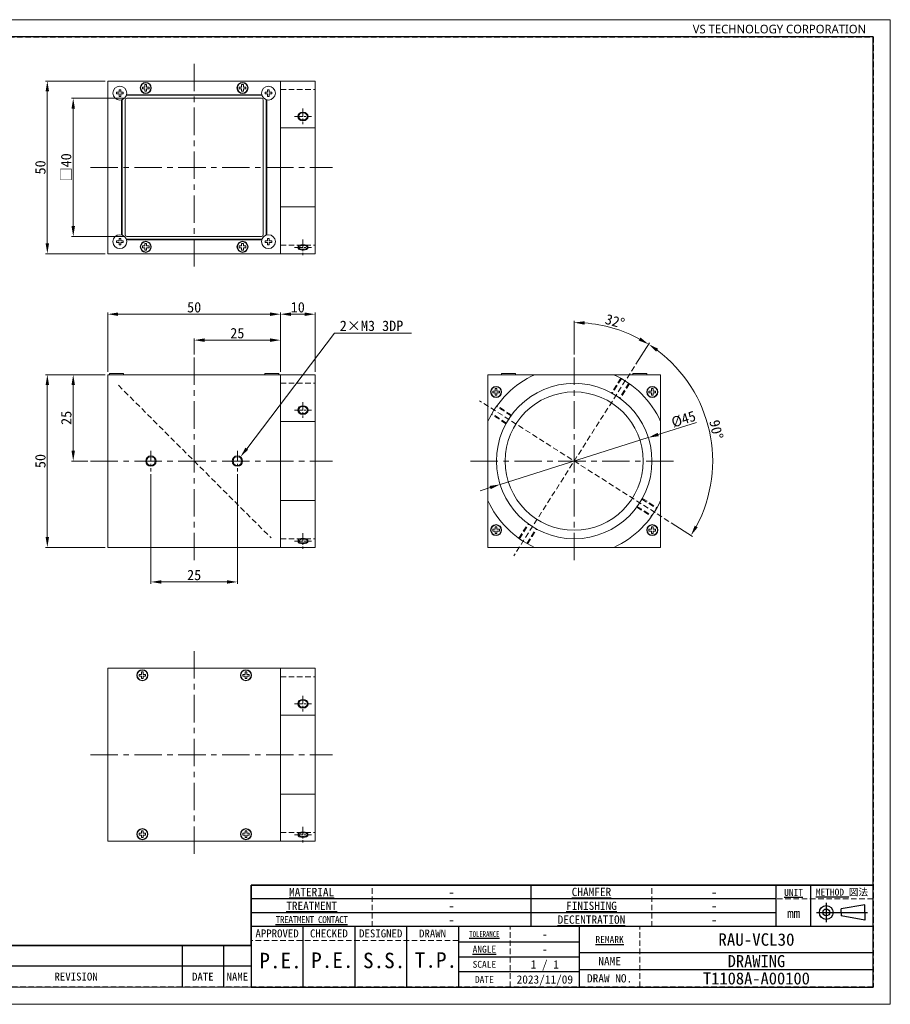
# Model space of a CAD drawing. Header units: millimetres. Extents: x -201 to 202, y 143 to 428.
# Tile 2 of 2: x -50 to 202, y 143 to 428. Entities that reach past the tile are written whole.
import ezdxf
from ezdxf import colors
from ezdxf.entities.mleader import LeaderData, LeaderLine
from ezdxf.enums import TextEntityAlignment as Align
from ezdxf.math import Vec2, Vec3

# ---------------------------------------------------------------- set-up
doc = ezdxf.new("R2010")
doc.units = ezdxf.units.MM
doc.header["$LTSCALE"] = 0.25
doc.linetypes.add('CENTER', pattern=[50.8, 31.75, -6.35, 6.35, -6.35])
doc.linetypes.add('HIDDEN', pattern=[9.525, 6.35, -3.175])
for name, color, linetype in [('01.MIRROR & HALF MIRROR', 7, 'Continuous'), ('02.COVER GLASS', 7, 'Continuous'), ('FORM', 7, 'Continuous')]:
    doc.layers.add(name, color=color, linetype=linetype)
for name, color, linetype, lineweight in [('03.FRAME 1', 7, 'Continuous', 20), ('04.FRAME 2', 7, 'Continuous', 20), ('05.FRONT PANEL', 7, 'Continuous', 20), ('06.SIDE PANEL 1', 7, 'Continuous', 20), ('07.SIDE PANEL 2', 7, 'Continuous', 20), ('08.REAR PANEL', 7, 'Continuous', 20), ('09.ADAPTER', 7, 'Continuous', 20), ('CENTER', 1, 'CENTER', 9), ('DIMENSION', 6, 'Continuous', 15), ('SCREW', 1, 'Continuous', 20)]:
    doc.layers.add(name, color=color, linetype=linetype, lineweight=lineweight)
doc.layers.add('EMPTY LINE', color=252, linetype='Continuous', lineweight=0, plot=False)
doc.styles.add('(TNK)aSS', font='txt', dxfattribs={"width": 0.75, "oblique": 15, "height": 3.5})
doc.styles.add('VS Standard', font='msgothic.ttc', dxfattribs={"height": 3})
doc.styles.add('VS Standard(小)', font='msgothic.ttc', dxfattribs={"height": 2.4})
doc.styles.add('VST_ﾒｲﾘｵ', font='meiryo.ttc', dxfattribs={"height": 2.5})
doc.dimstyles.new('TMIZO', dxfattribs={"dimscale": 0, "dimtxt": 3.5, "dimasz": 3, "dimexe": 0.5, "dimexo": 0.8, "dimgap": 0.5, "dimtad": 3, "dimtoh": 1, "dimdec": 1, "dimrnd": 0.005, "dimdsep": 46, "dimtxsty": '(TNK)aSS', "dimcen": 0, "dimclrd": 5, "dimclre": 5, "dimclrt": 5, "dimaunit": 1, "dimadec": 0, "dimazin": 2, "dimtfac": 1, "dimtdec": 1, "dimtmove": 0, "dimatfit": 3, "dimfxl": 1, "dimtzin": 0, "dimlwd": -1, "dimlwe": -1, "dimarcsym": 0})

# ---------------------------------------------------------------- blocks, each defined once
blk = doc.blocks.new('表題欄金物用_ver2.0.0')
at = {"layer": 'FORM', "color": 0}
for p, q in [((-11, 40.5), (-191, 40.5)), ((-191, 40.5), (-191, 28.5)), ((-110, 28.49), (-110, 40.5)), ((-39, 28.49), (-39, 40.49)), ((-29, 28.49), (-29, 40.49)), ((-11, 28.5), (-11, 40.5)), ((-39, 36.5), (-191, 36.5)), ((-24.54, 35.38), (-24.54, 29.78)), ((-13.42, 34.8), (-20.21, 33.59)), ((-13.42, 32.58), (-13.42, 34.8)), ((-39, 32.5), (-191, 32.5)), ((-27.34, 32.58), (-12.62, 32.58)), ((-20.21, 32.58), (-20.21, 33.59)), ((-20.21, 32.58), (-20.21, 31.57)), ((-13.42, 30.35), (-20.21, 31.57)), ((-13.42, 32.58), (-13.42, 30.35)), ((-11, 28.5), (-191, 28.5)), ((-191, 28.5), (-191, 11)), ((-176, 28.5), (-176, 11)), ((-161, 28.5), (-161, 11)), ((-146, 28.5), (-146, 11)), ((-131, 28.5), (-131, 11)), ((-96, 11), (-96, 28.5)), ((-11, 11), (-11, 28.5)), ((-272, 23), (-286, 23)), ((-286, 23), (-286, 17)), ((-211, 23), (-272, 23)), ((-272, 23), (-272, 17)), ((-211, 23), (-211, 17)), ((-199, 23), (-211, 23)), ((-199, 23), (-199, 17)), ((-191, 23), (-199, 23)), ((-131, 24.12), (-96, 24.12)), ((-279.19, 21), (-277.19, 19)), ((-279.19, 19), (-277.19, 21)), ((-96, 21), (-11, 21)), ((-131, 19.75), (-96, 19.75)), ((-286, 17), (-286, 11)), ((-272, 17), (-286, 17)), ((-272, 17), (-272, 11)), ((-211, 17), (-272, 17)), ((-211, 17), (-211, 11)), ((-199, 17), (-211, 17)), ((-199, 17), (-199, 11)), ((-191, 17), (-199, 17)), ((-96, 15.38), (-131, 15.38)), ((-11, 16), (-96, 16)), ((-191, 11), (-11, 11))]:
    blk.add_line(p, q, dxfattribs=at)
at = {"layer": 'FORM', "color": 0, "linetype": 'HIDDEN', "lineweight": 9}
for p, q in [((-156, 28.49), (-156, 40.49)), ((-75, 28.49), (-75, 40.49)), ((-11, 36.5), (-39, 36.5)), ((-116, 11), (-116, 28.5)), ((-78.5, 11), (-78.5, 28.5)), ((-131, 24.5), (-191, 24.5))]:
    blk.add_line(p, q, dxfattribs=at)
at = {"layer": 'FORM', "color": 0, "lineweight": 15}
blk.add_line((-191, 11), (-286, 11), dxfattribs=at)
at = {"layer": 'FORM', "color": 0}
blk.add_lwpolyline([(-282.58, 22.13), (-285.01, 17.93), (-280.16, 17.93)], close=True, dxfattribs=at)
for radius in [2, 1]:
    blk.add_circle((-24.54, 32.58), radius, dxfattribs=at)
at = {"layer": 'FORM', "color": 0, "attachment_point": 5}
for s, insert, char_height, width, style in [('{\\LMATERIAL}', (-173.5, 38.5), 2.4, 36.5, 'VS Standard(小)'), ('{\\LCHAMFER}   ', (-92.5, 38.5), 2.4, 35, 'VS Standard(小)'), ('{\\LUNIT}', (-34, 38.35), 2, 20, 'VS Standard'), ('{\\LMETHOD} 図法', (-20, 38.35), 2, 20, 'VS Standard'), ('{\\LTREATMENT}', (-173.5, 34.5), 2.4, 36.5, 'VS Standard(小)'), ('{\\LFINISHING}', (-92.5, 34.5), 2.4, 35, 'VS Standard(小)'), ('{\\T0.9;\\LTREATMENT CONTACT}', (-173.5, 30.5), 2, 36.5, 'VS Standard(小)'), ('{\\LDECENTRATION} ', (-92.5, 30.5), 2.4, 35, 'VS Standard(小)'), ('mm', (-34, 32.35), 2.8, 20, 'VS Standard'), ('{\\fＭＳ ゴシック|b0|i0|c128|p49;APPROVED}', (-183.5, 26.5), 2.3, 15, 'VS Standard'), ('{\\fＭＳ ゴシック|b0|i0|c128|p49;CHECKED}', (-168.5, 26.5), 2.3, 15, 'VS Standard'), ('{\\fＭＳ ゴシック|b0|i0|c128|p49;DESIGNED}', (-153.5, 26.5), 2.3, 15, 'VS Standard'), ('{\\fＭＳ ゴシック|b0|i0|c128|p49;DRAWN}', (-138.5, 26.5), 2.3, 15, 'VS Standard'), ('{\\W0.7;\\LTOLERANCE\\l }', (-123.5, 26.31), 1.7, 20, 'VS Standard(小)'), ('{\\LANGLE}', (-123.5, 21.94), 2, 14.9784, 'VS Standard(小)'), ('SCALE', (-123.5, 17.56), 2, 15, 'VS Standard(小)'), ('{\\fＭＳ ゴシック|b0|i0|c128|p49;NAME}', (-87.25, 18.5), 2.4, 15, 'VS Standard(小)'), ('NO.', (-283.44, 14), 2.3, 14, 'VS Standard'), ('\\pxi-3,l4,t4;×^I', (-276.99, 14), 2.3, 14, 'VS Standard'), ('REVISION', (-241.67, 14), 2.3, 46, 'VS Standard'), ('{\\fMS Gothic|b0|i0|c128|p49;DATE}', (-204.99, 14), 2.3, 12, 'VS Standard'), ('NAME', (-195, 14), 2.3, 8, 'VS Standard'), ('{\\fＭＳ ゴシック|b0|i0|c128|p49;DRAW NO.}', (-87.25, 13.5), 2.4, 15, 'VS Standard(小)'), ('{\\fＭＳ ゴシック|b0|i0|c128|p49;DATE}', (-123.5, 13.19), 2, 15, 'VS Standard(小)')]:
    blk.add_mtext(s, dxfattribs=dict(at, insert=insert, char_height=char_height, width=width, style=style))
at = {"layer": 'FORM', "color": 0, "insert": (-87.25, 24.75), "char_height": 2, "width": 16, "attachment_point": 5, "line_spacing_factor": 0.8, "style": 'VS Standard'}
blk.add_mtext('\\pxsm0.9;{\\LREMARK}   ', dxfattribs=at)
at = {"layer": 'FORM', "color": 0, "insert": (-282.79, 19.73), "char_height": 3, "attachment_point": 5, "style": 'VS Standard'}
blk.add_mtext('1', dxfattribs=at)
at = {"layer": 'FORM', "color": 0}
for tag, height, style, p in [('材料', 2.8, 'VS Standard', (-133, 38.5)), ('一般面取', 2.8, 'VS Standard', (-57, 38.5)), ('処理', 2.8, 'VS Standard', (-133, 34.5)), ('仕上', 2.8, 'VS Standard', (-57, 34.5)), ('処理接点', 2.8, 'VS Standard', (-133, 30.5)), ('偏芯', 2.8, 'VS Standard', (-57, 30.5)), ('一般公差', 2.4, 'VS Standard(小)', (-106, 26.31)), ('適用（機種名）', 3.6, 'VS Standard', (-44.75, 24.75)), ('角度', 2.4, 'VS Standard(小)', (-106, 21.94)), ('NAME', 3.5, 'VS Standard', (-44.75, 18.5)), ('SCALE', 2.4, 'VS Standard(小)', (-106, 17.56)), ('DATE', 2.4, 'VS Standard(小)', (-106, 13.19)), ('DRAW_NO.', 3.5, 'VS Standard', (-44.75, 13.5))]:
    blk.add_attdef(tag, text='', height=height, dxfattribs=dict(at, style=style)).set_placement(p, align=Align.MIDDLE_CENTER)
at = {"layer": 'FORM', "color": 0, "style": 'VS Standard'}
for tag, p in [('APPROVED', (-182.5, 15.06)), ('CHECKED', (-167.5, 15.18)), ('DESIGNED', (-152.5, 15.09)), ('DRAWN', (-137.5, 15.23))]:
    blk.add_attdef(tag, text='', height=4.5, dxfattribs=at).set_placement(p, align=Align.BOTTOM_CENTER)
blk = doc.blocks.new('*D104')
at = {"layer": 'Defpoints', "color": 0}
for p in [(-25, 325), (-42.5, 275), (-25, 275)]:
    blk.add_point(p, dxfattribs=at)
at = {"layer": 'DIMENSION', "color": 0}
for p, q in [((-25.8, 325), (-43, 325)), ((-42.5, 322), (-42.5, 278)), ((-25.8, 275), (-43, 275))]:
    blk.add_line(p, q, dxfattribs=at)
for points in [[(-42, 322), (-43, 322), (-42.5, 325)], [(-43, 278), (-42, 278), (-42.5, 275)]]:
    blk.add_solid(points, dxfattribs=at)
at = {"layer": 'DIMENSION', "color": 0, "insert": (-44.5, 300), "char_height": 3, "attachment_point": 5, "rotation": 90, "style": 'VS Standard'}
blk.add_mtext('50', dxfattribs=at)
blk = doc.blocks.new('*D105')
at = {"layer": 'Defpoints', "color": 0}
for p in [(-25, 410), (-42.5, 360), (-25, 360)]:
    blk.add_point(p, dxfattribs=at)
at = {"layer": 'DIMENSION', "color": 0}
for p, q in [((-25.8, 410), (-43, 410)), ((-42.5, 407), (-42.5, 363)), ((-25.8, 360), (-43, 360))]:
    blk.add_line(p, q, dxfattribs=at)
for points in [[(-42, 407), (-43, 407), (-42.5, 410)], [(-43, 363), (-42, 363), (-42.5, 360)]]:
    blk.add_solid(points, dxfattribs=at)
at = {"layer": 'DIMENSION', "color": 0, "insert": (-44.5, 385), "char_height": 3, "attachment_point": 5, "rotation": 90, "style": 'VS Standard'}
blk.add_mtext('50', dxfattribs=at)
blk = doc.blocks.new('*D106')
at = {"layer": 'Defpoints', "color": 0}
for p in [(25, 342.5), (-25, 325), (25, 325)]:
    blk.add_point(p, dxfattribs=at)
at = {"layer": 'DIMENSION', "color": 0}
for p, q in [((-25, 325.8), (-25, 343)), ((-22, 342.5), (22, 342.5)), ((25, 325.8), (25, 343))]:
    blk.add_line(p, q, dxfattribs=at)
for points in [[(-22, 343), (-22, 342), (-25, 342.5)], [(22, 342), (22, 343), (25, 342.5)]]:
    blk.add_solid(points, dxfattribs=at)
at = {"layer": 'DIMENSION', "color": 0, "insert": (0, 344.5), "char_height": 3, "attachment_point": 5, "style": 'VS Standard'}
blk.add_mtext('50', dxfattribs=at)
blk = doc.blocks.new('*D107')
at = {"layer": 'Defpoints', "color": 0}
for p in [(-25, 325), (-35, 300), (-30, 300)]:
    blk.add_point(p, dxfattribs=at)
at = {"layer": 'DIMENSION', "color": 0}
for p, q in [((-25.8, 325), (-35.5, 325)), ((-35, 322), (-35, 303)), ((-30.8, 300), (-35.5, 300))]:
    blk.add_line(p, q, dxfattribs=at)
for points in [[(-34.5, 322), (-35.5, 322), (-35, 325)], [(-35.5, 303), (-34.5, 303), (-35, 300)]]:
    blk.add_solid(points, dxfattribs=at)
at = {"layer": 'DIMENSION', "color": 0, "insert": (-37, 312.5), "char_height": 3, "attachment_point": 5, "rotation": 90, "style": 'VS Standard'}
blk.add_mtext('25', dxfattribs=at)
blk = doc.blocks.new('*D108')
at = {"layer": 'Defpoints', "color": 0}
for p in [(25, 335), (0, 330), (25, 325)]:
    blk.add_point(p, dxfattribs=at)
at = {"layer": 'DIMENSION', "color": 0}
for p, q in [((0, 330.8), (0, 335.5)), ((3, 335), (22, 335)), ((25, 325.8), (25, 335.5))]:
    blk.add_line(p, q, dxfattribs=at)
for points in [[(3, 335.5), (3, 334.5), (0, 335)], [(22, 334.5), (22, 335.5), (25, 335)]]:
    blk.add_solid(points, dxfattribs=at)
at = {"layer": 'DIMENSION', "color": 0, "insert": (12.5, 337), "char_height": 3, "attachment_point": 5, "style": 'VS Standard'}
blk.add_mtext('25', dxfattribs=at)
blk = doc.blocks.new('*D109')
at = {"layer": 'Defpoints', "color": 0}
for p in [(35, 342.5), (25, 325), (35, 325)]:
    blk.add_point(p, dxfattribs=at)
at = {"layer": 'DIMENSION', "color": 0}
for p, q in [((25, 325.8), (25, 343)), ((28, 342.5), (32, 342.5)), ((35, 325.8), (35, 343))]:
    blk.add_line(p, q, dxfattribs=at)
for points in [[(28, 343), (28, 342), (25, 342.5)], [(32, 342), (32, 343), (35, 342.5)]]:
    blk.add_solid(points, dxfattribs=at)
at = {"layer": 'DIMENSION', "color": 0, "insert": (30, 344.5), "char_height": 3, "attachment_point": 5, "style": 'VS Standard'}
blk.add_mtext('10', dxfattribs=at)
blk = doc.blocks.new('*D110')
at = {"layer": 'Defpoints', "color": 0}
for p in [(131.46, 306.78), (88.54, 293.22)]:
    blk.add_point(p, dxfattribs=at)
at = {"layer": 'DIMENSION', "color": 0}
for p, q in [((134.32, 307.68), (145.39, 311.18)), ((88.54, 293.22), (131.46, 306.78)), ((85.68, 292.32), (82.82, 291.42))]:
    blk.add_line(p, q, dxfattribs=at)
for points in [[(134.17, 308.16), (134.47, 307.2), (131.46, 306.78)], [(85.83, 291.84), (85.53, 292.8), (88.54, 293.22)]]:
    blk.add_solid(points, dxfattribs=at)
at = {"layer": 'DIMENSION', "color": 0, "insert": (141.66, 312.1), "char_height": 3, "attachment_point": 5, "rotation": 17.5287, "style": 'VS Standard'}
blk.add_mtext('%%c45', dxfattribs=at)
blk = doc.blocks.new('*D111')
at = {"layer": 'Defpoints', "color": 0}
for p in [(-12.5, 297), (12.5, 297), (12.5, 265)]:
    blk.add_point(p, dxfattribs=at)
at = {"layer": 'DIMENSION', "color": 0}
for p, q in [((-12.5, 296.2), (-12.5, 264.5)), ((12.5, 296.2), (12.5, 264.5)), ((-9.5, 265), (9.5, 265))]:
    blk.add_line(p, q, dxfattribs=at)
for points in [[(-9.5, 265.5), (-9.5, 264.5), (-12.5, 265)], [(9.5, 264.5), (9.5, 265.5), (12.5, 265)]]:
    blk.add_solid(points, dxfattribs=at)
at = {"layer": 'DIMENSION', "color": 0, "insert": (0, 267), "char_height": 3, "attachment_point": 5, "style": 'VS Standard'}
blk.add_mtext('25', dxfattribs=at)
blk = doc.blocks.new('*D112')
at = {"layer": 'Defpoints', "color": 0}
for p in [(-19.5, 405), (-35, 365), (-19.5, 365)]:
    blk.add_point(p, dxfattribs=at)
at = {"layer": 'DIMENSION', "color": 0}
for p, q in [((-20.3, 405), (-35.5, 405)), ((-35, 402), (-35, 368)), ((-20.3, 365), (-35.5, 365))]:
    blk.add_line(p, q, dxfattribs=at)
for points in [[(-34.5, 402), (-35.5, 402), (-35, 405)], [(-35.5, 368), (-34.5, 368), (-35, 365)]]:
    blk.add_solid(points, dxfattribs=at)
at = {"layer": 'DIMENSION', "color": 0, "insert": (-37.03, 385), "char_height": 3, "attachment_point": 5, "rotation": 90, "style": 'VS Standard'}
blk.add_mtext('□40', dxfattribs=at)
blk = doc.blocks.new('*D113')
at = {"layer": 'Defpoints', "color": 0}
for p in [(124.8, 337.25), (110, 330), (127.44, 327.38), (92.54, 272.59), (110, 270)]:
    blk.add_point(p, dxfattribs=at)
at = {"layer": 'DIMENSION', "color": 0}
for p, q in [((110, 330.8), (110, 340.58)), ((127.87, 328.05), (131.8, 334.22))]:
    blk.add_line(p, q, dxfattribs=at)
blk.add_arc((110, 300), 40.08, 61.7897, 85.7103, dxfattribs=at)
for points in [[(113.02, 340.47), (112.98, 339.47), (110, 340.08)], [(128.69, 334.89), (129.2, 335.75), (131.53, 333.8)]]:
    blk.add_solid(points, dxfattribs=at)
at = {"layer": 'DIMENSION', "color": 0, "insert": (121.79, 340.45), "char_height": 3, "attachment_point": 5, "rotation": 343.75, "style": 'VS Standard'}
blk.add_mtext('32%%d', dxfattribs=at)
blk = doc.blocks.new('*D114')
at = {"layer": 'Defpoints', "color": 0}
for p in [(127.44, 327.38), (82.62, 317.44), (150.04, 298.25), (137.41, 282.54), (92.54, 272.59)]:
    blk.add_point(p, dxfattribs=at)
at = {"layer": 'DIMENSION', "color": 0}
for p, q in [((127.87, 328.05), (131.8, 334.22)), ((138.08, 282.11), (144.22, 278.2))]:
    blk.add_line(p, q, dxfattribs=at)
blk.add_arc((110, 300), 40.08, 331.7897, 53.2103, dxfattribs=at)
for points in [[(134.29, 332.51), (133.72, 331.69), (131.53, 333.8)], [(144.89, 281.31), (145.75, 280.8), (143.8, 278.47)]]:
    blk.add_solid(points, dxfattribs=at)
at = {"layer": 'DIMENSION', "color": 0, "insert": (151.13, 309.12), "char_height": 3, "attachment_point": 5, "rotation": 282.5, "style": 'VS Standard'}
blk.add_mtext('90%%d', dxfattribs=at)

msp = doc.modelspace()

# ---------------------------------------------------------------- linework, layer by layer
at = {"layer": '01.MIRROR & HALF MIRROR', "linetype": 'HIDDEN'}
msp.add_line((-21.92, 321.92), (22.27, 277.73), dxfattribs=at)
at = {"layer": '02.COVER GLASS'}
for p, q in [((19.59, 405.9), (-19.59, 405.9)), ((-20.9, 404.59), (-20.9, 365.41)), ((20.9, 365.41), (20.9, 404.59)), ((19.59, 364.1), (-19.59, 364.1))]:
    msp.add_line(p, q, dxfattribs=at)
at = {"layer": '03.FRAME 1'}
for p, q in [((-25, 410), (-25, 360)), ((25, 410), (-25, 410)), ((25, 360), (25, 410)), ((19.5, 406), (-19.5, 406)), ((19.5, 405), (-19.5, 405)), ((-21, 404.5), (-21, 365.5)), ((-20, 404.5), (-20, 365.5)), ((20, 365.5), (20, 404.5)), ((21, 365.5), (21, 404.5)), ((19.5, 365), (-19.5, 365)), ((19.5, 364), (-19.5, 364)), ((-25, 360), (25, 360)), ((-25, 325), (-25, 275)), ((25, 325), (-25, 325)), ((25, 275), (25, 325)), ((85, 325), (85, 323)), ((135, 325), (85, 325)), ((135, 323), (135, 325))]:
    msp.add_line(p, q, dxfattribs=at)
for centre in [(-14, 408), (14, 408), (-14, 362), (14, 362)]:
    msp.add_circle(centre, 1.6, dxfattribs=at)
for centre, radius, start, end in [((-19.5, 404.5), 0.5, 90, 180), ((-19.5, 404.5), 1.5, 90, 92.44), ((19.5, 404.5), 1.5, 87.56, 90), ((19.5, 404.5), 0.5, 0, 90), ((-19.5, 404.5), 1.5, 177.56, 180), ((19.5, 404.5), 1.5, 0, 2.44), ((-19.5, 365.5), 1.5, 180, 182.44), ((-19.5, 365.5), 0.5, 180, 270), ((19.5, 365.5), 0.5, 270, 0), ((19.5, 365.5), 1.5, 357.56, 0), ((-19.5, 365.5), 1.5, 267.56, 270), ((19.5, 365.5), 1.5, 270, 272.44)]:
    msp.add_arc(centre, radius, start, end, dxfattribs=at)
at = {"layer": '04.FRAME 2'}
for p, q in [((25, 275), (25, 277)), ((85, 277), (85, 275)), ((135, 275), (135, 277)), ((-25, 275), (25, 275)), ((85, 275), (135, 275)), ((-25, 240), (-25, 190)), ((25, 240), (-25, 240)), ((25, 190), (25, 240)), ((-25, 190), (25, 190))]:
    msp.add_line(p, q, dxfattribs=at)
for centre in [(-15, 238), (15, 238), (-15, 192), (15, 192)]:
    msp.add_circle(centre, 1.6, dxfattribs=at)
at = {"layer": '05.FRONT PANEL'}
for p, q in [((-25, 190), (-25, 240)), ((-24, 190), (-25, 190))]:
    msp.add_line(p, q, dxfattribs=at)
at = {"layer": '06.SIDE PANEL 1'}
msp.add_line((-24, 190), (23.5, 190), dxfattribs=at)
at = {"layer": '07.SIDE PANEL 2'}
msp.add_line((23.5, 240), (-24, 240), dxfattribs=at)
for centre, radius in [((-12.5, 300), 1.5), ((-12.5, 300), 1.25), ((12.5, 300), 1.5), ((12.5, 300), 1.25)]:
    msp.add_circle(centre, radius, dxfattribs=at)
at = {"layer": '08.REAR PANEL'}
for p, q in [((25, 240), (23.5, 240)), ((25, 190), (25, 240)), ((23.5, 190), (25, 190))]:
    msp.add_line(p, q, dxfattribs=at)
for centre, radius in [((87.4, 320), 1.6), ((110, 300), 20), ((132.6, 320), 1.6), ((87.4, 280), 1.6), ((132.6, 280), 1.6)]:
    msp.add_circle(centre, radius, dxfattribs=at)
at = {"layer": '09.ADAPTER'}
for p, q in [((25, 410), (35, 410)), ((25, 360.2), (25, 409.8)), ((35, 410), (35, 360)), ((25, 396.46), (35, 396.46)), ((25, 373.54), (35, 373.54)), ((35, 360), (25, 360)), ((25, 325), (35, 325)), ((35, 325), (35, 275)), ((85.5, 325), (134.5, 325)), ((85, 275.5), (85, 324.5)), ((135, 324.5), (135, 275.5)), ((25, 311.46), (35, 311.46)), ((25, 288.54), (35, 288.54)), ((35, 275), (25, 275)), ((134.5, 275), (85.5, 275)), ((25, 240), (35, 240)), ((25, 190.2), (25, 239.8)), ((35, 240), (35, 190)), ((25, 226.46), (35, 226.46)), ((25, 203.54), (35, 203.54)), ((35, 190), (25, 190))]:
    msp.add_line(p, q, dxfattribs=at)
at = {"layer": '09.ADAPTER', "linetype": 'HIDDEN'}
for p, q in [((25, 407.5), (35, 407.5)), ((25, 362.5), (35, 362.5)), ((25, 322.5), (35, 322.5)), ((123.49, 323.96), (120.8, 319.74)), ((123.71, 323.84), (121.01, 319.61)), ((125.81, 322.5), (123.12, 318.26)), ((126.02, 322.35), (123.33, 318.13)), ((90.39, 311.01), (86.16, 313.71)), ((91.74, 313.12), (87.5, 315.81)), ((91.87, 313.33), (87.65, 316.02)), ((90.26, 310.8), (86.04, 313.49)), ((129.61, 288.99), (133.84, 286.29)), ((129.74, 289.2), (133.96, 286.51)), ((128.13, 286.67), (132.35, 283.98)), ((128.26, 286.88), (132.5, 284.19)), ((93.98, 277.65), (96.67, 281.87)), ((94.19, 277.5), (96.88, 281.74)), ((96.29, 276.16), (98.99, 280.39)), ((96.51, 276.04), (99.2, 280.26)), ((25, 277.5), (35, 277.5)), ((25, 237.5), (35, 237.5)), ((25, 192.5), (35, 192.5))]:
    msp.add_line(p, q, dxfattribs=at)
at = {"layer": '09.ADAPTER'}
msp.add_circle((110, 300), 22.5, dxfattribs=at)
for start, end in [(114.62, 155.38), (24.62, 65.38), (204.62, 245.38), (294.62, 335.38)]:
    msp.add_arc((110, 300), 27.5, start, end, dxfattribs=at)
for centre, ratio in [((31.5, 399.75), 0.843301), ((31.5, 361.84), 0.537157), ((31.5, 314.75), 0.843301), ((31.5, 276.84), 0.537157), ((31.5, 229.75), 0.843301), ((31.5, 191.84), 0.537157)]:
    msp.add_ellipse(centre, major_axis=(-1.5, 0), ratio=ratio, dxfattribs=at)
for points, knots in [([(30.25, 399.75), (30.25, 399.61), (30.29, 399.47), (30.46, 399.16), (30.63, 399), (31.05, 398.78), (31.31, 398.73), (31.81, 398.75), (32.06, 398.83), (32.46, 399.07), (32.6, 399.24), (32.76, 399.6), (32.77, 399.8), (32.66, 400.17), (32.54, 400.35), (32.17, 400.63), (31.93, 400.73), (31.42, 400.79), (31.15, 400.75), (30.7, 400.56), (30.52, 400.41), (30.3, 400.08), (30.25, 399.92), (30.25, 399.75)], [0, 0, 0, 0, 0.443846, 0.443846, 1.03135, 1.03135, 1.618855, 1.618855, 2.20636, 2.20636, 2.793865, 2.793865, 3.38137, 3.38137, 3.978935, 3.978935, 4.5765, 4.5765, 5.174066, 5.174066, 5.771631, 5.771631, 6.283185, 6.283185, 6.283185, 6.283185]), ([(30.25, 361.84), (30.25, 361.81), (30.26, 361.77), (30.31, 361.68), (30.35, 361.63), (30.48, 361.53), (30.57, 361.48), (30.89, 361.34), (31.2, 361.28), (31.82, 361.29), (32.12, 361.35), (32.49, 361.51), (32.59, 361.58), (32.71, 361.71), (32.74, 361.76), (32.76, 361.84), (32.75, 361.88), (32.71, 361.97), (32.67, 362.03), (32.54, 362.14), (32.44, 362.2), (32.09, 362.34), (31.79, 362.4), (31.18, 362.4), (30.87, 362.33), (30.51, 362.18), (30.41, 362.1), (30.29, 361.98), (30.26, 361.93), (30.25, 361.87), (30.25, 361.86), (30.25, 361.84)], [0, 0, 0, 0, 0.300133, 0.300133, 0.600266, 0.600266, 0.900399, 0.900399, 1.576997, 1.576997, 2.253594, 2.253594, 2.673901, 2.673901, 3.018827, 3.018827, 3.363754, 3.363754, 3.70868, 3.70868, 4.053606, 4.053606, 4.725208, 4.725208, 5.39681, 5.39681, 5.817259, 5.817259, 6.161931, 6.161931, 6.283185, 6.283185, 6.283185, 6.283185]), ([(30.25, 314.75), (30.25, 314.61), (30.29, 314.47), (30.46, 314.16), (30.63, 314), (31.05, 313.78), (31.31, 313.73), (31.81, 313.75), (32.06, 313.83), (32.46, 314.07), (32.6, 314.24), (32.76, 314.6), (32.77, 314.8), (32.66, 315.17), (32.54, 315.35), (32.17, 315.63), (31.93, 315.73), (31.42, 315.79), (31.15, 315.75), (30.7, 315.56), (30.52, 315.41), (30.3, 315.08), (30.25, 314.92), (30.25, 314.75)], [0, 0, 0, 0, 0.443846, 0.443846, 1.03135, 1.03135, 1.618855, 1.618855, 2.20636, 2.20636, 2.793865, 2.793865, 3.38137, 3.38137, 3.978935, 3.978935, 4.5765, 4.5765, 5.174066, 5.174066, 5.771631, 5.771631, 6.283185, 6.283185, 6.283185, 6.283185]), ([(30.25, 276.84), (30.25, 276.81), (30.26, 276.77), (30.31, 276.68), (30.35, 276.63), (30.48, 276.53), (30.57, 276.48), (30.89, 276.34), (31.2, 276.28), (31.82, 276.29), (32.12, 276.35), (32.49, 276.51), (32.59, 276.58), (32.71, 276.71), (32.74, 276.76), (32.76, 276.84), (32.75, 276.88), (32.71, 276.97), (32.67, 277.03), (32.54, 277.14), (32.44, 277.2), (32.09, 277.34), (31.79, 277.4), (31.18, 277.4), (30.87, 277.33), (30.51, 277.18), (30.41, 277.1), (30.29, 276.98), (30.26, 276.93), (30.25, 276.87), (30.25, 276.86), (30.25, 276.84)], [0, 0, 0, 0, 0.300133, 0.300133, 0.600266, 0.600266, 0.900399, 0.900399, 1.576997, 1.576997, 2.253594, 2.253594, 2.673901, 2.673901, 3.018827, 3.018827, 3.363754, 3.363754, 3.70868, 3.70868, 4.053606, 4.053606, 4.725208, 4.725208, 5.39681, 5.39681, 5.817259, 5.817259, 6.161931, 6.161931, 6.283185, 6.283185, 6.283185, 6.283185]), ([(30.25, 229.75), (30.25, 229.61), (30.29, 229.47), (30.46, 229.16), (30.63, 229), (31.05, 228.78), (31.31, 228.73), (31.81, 228.75), (32.06, 228.83), (32.46, 229.07), (32.6, 229.24), (32.76, 229.6), (32.77, 229.8), (32.66, 230.17), (32.54, 230.35), (32.17, 230.63), (31.93, 230.73), (31.42, 230.79), (31.15, 230.75), (30.7, 230.56), (30.52, 230.41), (30.3, 230.08), (30.25, 229.92), (30.25, 229.75)], [0, 0, 0, 0, 0.443846, 0.443846, 1.03135, 1.03135, 1.618855, 1.618855, 2.20636, 2.20636, 2.793865, 2.793865, 3.38137, 3.38137, 3.978935, 3.978935, 4.5765, 4.5765, 5.174066, 5.174066, 5.771631, 5.771631, 6.283185, 6.283185, 6.283185, 6.283185]), ([(30.25, 191.84), (30.25, 191.81), (30.26, 191.77), (30.31, 191.68), (30.35, 191.63), (30.48, 191.53), (30.57, 191.48), (30.89, 191.34), (31.2, 191.28), (31.82, 191.29), (32.12, 191.35), (32.49, 191.51), (32.59, 191.58), (32.71, 191.71), (32.74, 191.76), (32.76, 191.84), (32.75, 191.88), (32.71, 191.97), (32.67, 192.03), (32.54, 192.14), (32.44, 192.2), (32.09, 192.34), (31.79, 192.4), (31.18, 192.4), (30.87, 192.33), (30.51, 192.18), (30.41, 192.1), (30.29, 191.98), (30.26, 191.93), (30.25, 191.87), (30.25, 191.86), (30.25, 191.84)], [0, 0, 0, 0, 0.300133, 0.300133, 0.600266, 0.600266, 0.900399, 0.900399, 1.576997, 1.576997, 2.253594, 2.253594, 2.673901, 2.673901, 3.018827, 3.018827, 3.363754, 3.363754, 3.70868, 3.70868, 4.053606, 4.053606, 4.725208, 4.725208, 5.39681, 5.39681, 5.817259, 5.817259, 6.161931, 6.161931, 6.283185, 6.283185, 6.283185, 6.283185])]:
    msp.add_open_spline(points, degree=3, knots=knots, dxfattribs=at)
at = {"layer": 'CENTER'}
for p, q in [((0, 415), (0, 355)), ((-30, 385), (40, 385)), ((0, 330), (0, 270)), ((110, 330), (110, 270)), ((-30, 300), (40, 300)), ((80, 300), (140, 300)), ((0, 245), (0, 185)), ((-30, 215), (40, 215))]:
    msp.add_line(p, q, dxfattribs=at)
at = {"layer": 'CENTER', "ltscale": 0.3}
for p, q in [((31.5, 402.02), (31.5, 397.49)), ((29, 399.75), (34, 399.75)), ((31.5, 364.11), (31.5, 359.58)), ((29, 361.84), (34, 361.84)), ((31.5, 317.02), (31.5, 312.49)), ((29, 314.75), (34, 314.75)), ((29, 276.84), (34, 276.84)), ((31.5, 279.11), (31.5, 274.58)), ((31.5, 232.02), (31.5, 227.49)), ((29, 229.75), (34, 229.75)), ((31.5, 194.11), (31.5, 189.58)), ((29, 191.84), (34, 191.84))]:
    msp.add_line(p, q, dxfattribs=at)
at = {"layer": 'CENTER', "linetype": 'HIDDEN'}
for p, q in [((127.44, 327.38), (92.54, 272.59)), ((137.41, 282.54), (82.62, 317.44))]:
    msp.add_line(p, q, dxfattribs=at)
at = {"layer": 'CENTER', "ltscale": 0.4}
for p, q in [((-12.5, 303), (-12.5, 297)), ((12.5, 303), (12.5, 297))]:
    msp.add_line(p, q, dxfattribs=at)
at = {"layer": 'EMPTY LINE'}
for p, q in [((201.5, 427.75), (-201.5, 427.75)), ((201.5, 142.75), (201.5, 427.75)), ((-201.5, 142.75), (201.5, 142.75))]:
    msp.add_line(p, q, dxfattribs=at)
at = {"layer": 'FORM', "linetype": 'HIDDEN'}
msp.add_lwpolyline([(-196.5, 422.75), (196.5, 422.75), (196.5, 147.75), (-196.5, 147.75)], close=True, dxfattribs=at)
at = {"layer": 'FORM'}
msp.add_lwpolyline([(-196.5, 422.75), (-196.5, 147.75), (-78.5, 147.75), (-78.5, 159.75), (16.5, 159.75), (16.5, 177.25), (196.5, 177.25), (196.5, 422.75), (-196.5, 422.75)], close=True, dxfattribs=at)
at = {"layer": 'SCREW', "ltscale": 0.5}
for p, q in [((-14.95, 408.25), (-14.95, 407.75)), ((-14.25, 408.25), (-14.95, 408.25)), ((-14.95, 407.75), (-14.25, 407.75)), ((-14.25, 408.95), (-14.25, 408.25)), ((-13.75, 408.95), (-14.25, 408.95)), ((-14.25, 407.75), (-14.25, 407.05)), ((-13.75, 408.25), (-13.75, 408.95)), ((-13.05, 408.25), (-13.75, 408.25)), ((-13.75, 407.75), (-13.05, 407.75)), ((-13.75, 407.05), (-13.75, 407.75)), ((-13.05, 407.75), (-13.05, 408.25)), ((13.05, 408.25), (13.05, 407.75)), ((13.75, 408.25), (13.05, 408.25)), ((13.05, 407.75), (13.75, 407.75)), ((13.75, 408.95), (13.75, 408.25)), ((14.25, 408.95), (13.75, 408.95)), ((13.75, 407.75), (13.75, 407.05)), ((14.25, 408.25), (14.25, 408.95)), ((14.95, 408.25), (14.25, 408.25)), ((14.25, 407.75), (14.95, 407.75)), ((14.25, 407.05), (14.25, 407.75)), ((14.95, 407.75), (14.95, 408.25)), ((-22.45, 406.75), (-22.45, 406.25)), ((-21.75, 406.75), (-22.45, 406.75)), ((-22.45, 406.25), (-21.75, 406.25)), ((-21.75, 407.45), (-21.75, 406.75)), ((-21.25, 407.45), (-21.75, 407.45)), ((-21.75, 406.25), (-21.75, 405.55)), ((-21.75, 405.55), (-21.25, 405.55)), ((-21.25, 406.75), (-21.25, 407.45)), ((-20.55, 406.75), (-21.25, 406.75)), ((-21.25, 406.25), (-20.55, 406.25)), ((-21.25, 405.55), (-21.25, 406.25)), ((-20.55, 406.25), (-20.55, 406.75)), ((-14.25, 407.05), (-13.75, 407.05)), ((13.75, 407.05), (14.25, 407.05)), ((20.55, 406.75), (20.55, 406.25)), ((21.25, 406.75), (20.55, 406.75)), ((20.55, 406.25), (21.25, 406.25)), ((21.25, 407.45), (21.25, 406.75)), ((21.75, 407.45), (21.25, 407.45)), ((21.25, 406.25), (21.25, 405.55)), ((21.25, 405.55), (21.75, 405.55)), ((21.75, 406.75), (21.75, 407.45)), ((22.45, 406.75), (21.75, 406.75)), ((21.75, 406.25), (22.45, 406.25)), ((21.75, 405.55), (21.75, 406.25)), ((22.45, 406.25), (22.45, 406.75)), ((-22.45, 363.75), (-22.45, 363.25)), ((-21.75, 363.75), (-22.45, 363.75)), ((-22.45, 363.25), (-21.75, 363.25)), ((-21.75, 364.45), (-21.75, 363.75)), ((-21.25, 364.45), (-21.75, 364.45)), ((-21.75, 363.25), (-21.75, 362.55)), ((-21.75, 362.55), (-21.25, 362.55)), ((-21.25, 363.75), (-21.25, 364.45)), ((-20.55, 363.75), (-21.25, 363.75)), ((-21.25, 363.25), (-20.55, 363.25)), ((-21.25, 362.55), (-21.25, 363.25)), ((-20.55, 363.25), (-20.55, 363.75)), ((-14.95, 362.25), (-14.95, 361.75)), ((-14.25, 362.25), (-14.95, 362.25)), ((-14.25, 362.95), (-14.25, 362.25)), ((-13.75, 362.95), (-14.25, 362.95)), ((-13.75, 362.25), (-13.75, 362.95)), ((-13.05, 362.25), (-13.75, 362.25)), ((-13.05, 361.75), (-13.05, 362.25)), ((13.05, 362.25), (13.05, 361.75)), ((13.75, 362.25), (13.05, 362.25)), ((13.75, 362.95), (13.75, 362.25)), ((14.25, 362.95), (13.75, 362.95)), ((14.25, 362.25), (14.25, 362.95)), ((14.95, 362.25), (14.25, 362.25)), ((14.95, 361.75), (14.95, 362.25)), ((20.55, 363.75), (20.55, 363.25)), ((21.25, 363.75), (20.55, 363.75)), ((20.55, 363.25), (21.25, 363.25)), ((21.25, 364.45), (21.25, 363.75)), ((21.75, 364.45), (21.25, 364.45)), ((21.25, 363.25), (21.25, 362.55)), ((21.25, 362.55), (21.75, 362.55)), ((21.75, 363.75), (21.75, 364.45)), ((22.45, 363.75), (21.75, 363.75)), ((21.75, 363.25), (22.45, 363.25)), ((21.75, 362.55), (21.75, 363.25)), ((22.45, 363.25), (22.45, 363.75)), ((-14.95, 361.75), (-14.25, 361.75)), ((-14.25, 361.75), (-14.25, 361.05)), ((-14.25, 361.05), (-13.75, 361.05)), ((-13.75, 361.75), (-13.05, 361.75)), ((-13.75, 361.05), (-13.75, 361.75)), ((13.05, 361.75), (13.75, 361.75)), ((13.75, 361.75), (13.75, 361.05)), ((13.75, 361.05), (14.25, 361.05)), ((14.25, 361.75), (14.95, 361.75)), ((14.25, 361.05), (14.25, 361.75)), ((86.45, 320.25), (86.45, 319.75)), ((87.15, 320.25), (86.45, 320.25)), ((86.45, 319.75), (87.15, 319.75)), ((87.15, 320.95), (87.15, 320.25)), ((87.65, 320.95), (87.15, 320.95)), ((87.15, 319.75), (87.15, 319.05)), ((87.65, 320.25), (87.65, 320.95)), ((88.35, 320.25), (87.65, 320.25)), ((87.65, 319.75), (88.35, 319.75)), ((87.65, 319.05), (87.65, 319.75)), ((88.35, 319.75), (88.35, 320.25)), ((131.65, 320.25), (131.65, 319.75)), ((132.35, 320.25), (131.65, 320.25)), ((131.65, 319.75), (132.35, 319.75)), ((132.35, 320.95), (132.35, 320.25)), ((132.85, 320.95), (132.35, 320.95)), ((132.35, 319.75), (132.35, 319.05)), ((132.85, 320.25), (132.85, 320.95)), ((133.55, 320.25), (132.85, 320.25)), ((132.85, 319.75), (133.55, 319.75)), ((132.85, 319.05), (132.85, 319.75)), ((133.55, 319.75), (133.55, 320.25)), ((87.15, 319.05), (87.65, 319.05)), ((132.35, 319.05), (132.85, 319.05)), ((86.45, 280.25), (86.45, 279.75)), ((87.15, 280.25), (86.45, 280.25)), ((86.45, 279.75), (87.15, 279.75)), ((87.15, 280.95), (87.15, 280.25)), ((87.65, 280.95), (87.15, 280.95)), ((87.15, 279.75), (87.15, 279.05)), ((87.65, 280.25), (87.65, 280.95)), ((88.35, 280.25), (87.65, 280.25)), ((87.65, 279.75), (88.35, 279.75)), ((87.65, 279.05), (87.65, 279.75)), ((88.35, 279.75), (88.35, 280.25)), ((131.65, 280.25), (131.65, 279.75)), ((132.35, 280.25), (131.65, 280.25)), ((131.65, 279.75), (132.35, 279.75)), ((132.35, 280.95), (132.35, 280.25)), ((132.85, 280.95), (132.35, 280.95)), ((132.35, 279.75), (132.35, 279.05)), ((132.85, 280.25), (132.85, 280.95)), ((133.55, 280.25), (132.85, 280.25)), ((132.85, 279.75), (133.55, 279.75)), ((132.85, 279.05), (132.85, 279.75)), ((133.55, 279.75), (133.55, 280.25)), ((87.15, 279.05), (87.65, 279.05)), ((132.35, 279.05), (132.85, 279.05)), ((-15.95, 238.25), (-15.95, 237.75)), ((-15.25, 238.25), (-15.95, 238.25)), ((-15.95, 237.75), (-15.25, 237.75)), ((-15.25, 238.95), (-15.25, 238.25)), ((-14.75, 238.95), (-15.25, 238.95)), ((-15.25, 237.75), (-15.25, 237.05)), ((-15.25, 237.05), (-14.75, 237.05)), ((-14.75, 238.25), (-14.75, 238.95)), ((-14.05, 238.25), (-14.75, 238.25)), ((-14.75, 237.75), (-14.05, 237.75)), ((-14.75, 237.05), (-14.75, 237.75)), ((-14.05, 237.75), (-14.05, 238.25)), ((14.05, 238.25), (14.75, 238.25)), ((14.05, 237.75), (14.05, 238.25)), ((14.75, 237.75), (14.05, 237.75)), ((14.75, 238.95), (15.25, 238.95)), ((14.75, 238.25), (14.75, 238.95)), ((14.75, 237.05), (14.75, 237.75)), ((15.25, 237.05), (14.75, 237.05)), ((15.25, 238.95), (15.25, 238.25)), ((15.25, 238.25), (15.95, 238.25)), ((15.25, 237.75), (15.25, 237.05)), ((15.95, 237.75), (15.25, 237.75)), ((15.95, 238.25), (15.95, 237.75)), ((-15.95, 192.25), (-15.95, 191.75)), ((-15.25, 192.25), (-15.95, 192.25)), ((-15.95, 191.75), (-15.25, 191.75)), ((-15.25, 192.95), (-15.25, 192.25)), ((-14.75, 192.95), (-15.25, 192.95)), ((-15.25, 191.75), (-15.25, 191.05)), ((-15.25, 191.05), (-14.75, 191.05)), ((-14.75, 192.25), (-14.75, 192.95)), ((-14.05, 192.25), (-14.75, 192.25)), ((-14.75, 191.75), (-14.05, 191.75)), ((-14.75, 191.05), (-14.75, 191.75)), ((-14.05, 191.75), (-14.05, 192.25)), ((14.05, 192.25), (14.75, 192.25)), ((14.05, 191.75), (14.05, 192.25)), ((14.75, 191.75), (14.05, 191.75)), ((14.75, 192.95), (15.25, 192.95)), ((14.75, 192.25), (14.75, 192.95)), ((14.75, 191.05), (14.75, 191.75)), ((15.25, 191.05), (14.75, 191.05)), ((15.25, 192.95), (15.25, 192.25)), ((15.25, 192.25), (15.95, 192.25)), ((15.25, 191.75), (15.25, 191.05)), ((15.95, 191.75), (15.25, 191.75)), ((15.95, 192.25), (15.95, 191.75))]:
    msp.add_line(p, q, dxfattribs=at)
at = {"layer": 'SCREW'}
for p, q in [((-24.5, 325), (-24.5, 325.3)), ((-24.5, 325.3), (-20.5, 325.3)), ((-20.5, 325), (-24.5, 325)), ((-20.5, 325.3), (-20.5, 325)), ((20.5, 325.3), (20.5, 325)), ((24.5, 325.3), (20.5, 325.3)), ((20.5, 325), (24.5, 325)), ((24.5, 325), (24.5, 325.3)), ((89, 325), (89, 325.3)), ((89, 325.3), (93, 325.3)), ((93, 325), (89, 325)), ((93, 325.3), (93, 325)), ((127, 325), (127, 325.3)), ((127, 325.3), (131, 325.3)), ((131, 325), (127, 325)), ((131, 325.3), (131, 325))]:
    msp.add_line(p, q, dxfattribs=at)
for centre in [(-21.5, 406.5), (21.5, 406.5), (-21.5, 363.5), (21.5, 363.5)]:
    msp.add_circle(centre, 2, dxfattribs=at)
at = {"layer": 'SCREW', "ltscale": 0.5}
for centre in [(-14, 408), (14, 408), (-14, 362), (14, 362), (87.4, 320), (132.6, 320), (87.4, 280), (132.6, 280), (-15, 238), (15, 238), (-15, 192), (15, 192)]:
    msp.add_circle(centre, 1.5, dxfattribs=at)

# ---------------------------------------------------------------- block references
at = {"layer": 'FORM'}
ref = msp.add_blockref('表題欄金物用_ver2.0.0', (207.5, 136.75), dxfattribs=at)
ref.add_attrib('材料', '-', dxfattribs={"layer": 'EMPTY LINE', "color": 0, "height": 2.8, "style": 'VS Standard'}).set_placement((74.5, 175.25), align=Align.MIDDLE_CENTER)
ref.add_attrib('処理', '-', dxfattribs={"color": 0, "height": 2.8, "style": 'VS Standard'}).set_placement((74.5, 171.25), align=Align.MIDDLE_CENTER)
ref.add_attrib('処理接点', '-', dxfattribs={"color": 0, "height": 2.8, "style": 'VS Standard'}).set_placement((74.5, 167.25), align=Align.MIDDLE_CENTER)
ref.add_attrib('一般面取', '-', dxfattribs={"color": 0, "height": 2.8, "style": 'VS Standard'}).set_placement((150.5, 175.25), align=Align.MIDDLE_CENTER)
ref.add_attrib('仕上', '-', dxfattribs={"color": 0, "height": 2.8, "style": 'VS Standard'}).set_placement((150.5, 171.25), align=Align.MIDDLE_CENTER)
ref.add_attrib('偏芯', '-', dxfattribs={"color": 0, "height": 2.8, "style": 'VS Standard'}).set_placement((150.5, 167.25), align=Align.MIDDLE_CENTER)
ref.add_attrib('一般公差', '-', dxfattribs={"color": 0, "height": 2.4, "style": 'VS Standard(小)'}).set_placement((101.5, 163.06), align=Align.MIDDLE_CENTER)
ref.add_attrib('角度', '-', dxfattribs={"color": 0, "height": 2.4, "style": 'VS Standard(小)'}).set_placement((101.5, 158.69), align=Align.MIDDLE_CENTER)
ref.add_attrib('SCALE', '1 / 1', dxfattribs={"color": 0, "height": 2.4, "style": 'VS Standard(小)'}).set_placement((101.5, 154.31), align=Align.MIDDLE_CENTER)
ref.add_attrib('DATE', '2023/11/09', dxfattribs={"color": 0, "height": 2.4, "style": 'VS Standard(小)'}).set_placement((101.5, 149.94), align=Align.MIDDLE_CENTER)
ref.add_attrib('適用（機種名）', 'RAU-VCL30', dxfattribs={"color": 0, "height": 3.6, "style": 'VS Standard'}).set_placement((162.75, 161.5), align=Align.MIDDLE_CENTER)
ref.add_attrib('NAME', 'DRAWING', dxfattribs={"color": 0, "height": 3.5, "style": 'VS Standard'}).set_placement((162.75, 155.25), align=Align.MIDDLE_CENTER)
ref.add_attrib('DRAW_NO.', 'T1108A-A00100', dxfattribs={"color": 0, "height": 3.5, "style": 'VS Standard'}).set_placement((162.75, 150.25), align=Align.MIDDLE_CENTER)
ref.add_attrib('DESIGNED', 'S.S.', dxfattribs={"color": 0, "height": 4.5, "style": 'VS Standard'}).set_placement((55, 151.84), align=Align.BOTTOM_CENTER)
ref.add_attrib('DRAWN', 'T.P.', dxfattribs={"color": 0, "height": 4.5, "style": 'VS Standard'}).set_placement((70, 151.98), align=Align.BOTTOM_CENTER)
ref.add_attrib('CHECKED', 'P.E.', dxfattribs={"color": 0, "height": 4.5, "style": 'VS Standard'}).set_placement((40, 151.93), align=Align.BOTTOM_CENTER)
ref.add_attrib('APPROVED', 'P.E.', dxfattribs={"color": 0, "height": 4.5, "style": 'VS Standard'}).set_placement((25, 151.81), align=Align.BOTTOM_CENTER)

# ---------------------------------------------------------------- texts
at = {"layer": 'FORM', "insert": (194.5, 423.75), "char_height": 2.5, "attachment_point": 9, "style": 'VST_ﾒｲﾘｵ'}
msp.add_mtext('{\\fMeiryo|b0|i0|c128|p50;VS TECHNOLOGY CORPORATION}', dxfattribs=at)

# ---------------------------------------------------------------- dimensions: what is measured, and where the dimension line sits
at = {"layer": 'DIMENSION'}
for base, p1, p2, picture, middle in [((-42.5, 360), (-25, 410), (-25, 360), '*D105', (-44.5, 385)), ((-42.5, 275), (-25, 325), (-25, 275), '*D104', (-44.5, 300)), ((-35, 300), (-25, 325), (-30, 300), '*D107', (-37, 312.5))]:
    dim = msp.add_linear_dim(base=base, p1=p1, p2=p2, angle=90, dimstyle='TMIZO', override={"dimscale": 1, "dimtoh": 0, "dimtxsty": 'VS Standard', "dimclrd": 0, "dimclre": 0, "dimclrt": 0}, dxfattribs=at)
    dim.commit()
    dim.dimension.update_dxf_attribs({"geometry": picture, "text_midpoint": middle})
dim = msp.add_linear_dim(base=(-35, 365), p1=(-19.5, 405), p2=(-19.5, 365), angle=90, text='□<>', dimstyle='TMIZO', override={"dimscale": 1, "dimtoh": 0, "dimtxsty": 'VS Standard', "dimclrd": 0, "dimclre": 0, "dimclrt": 0}, dxfattribs=at)
dim.commit()
dim.dimension.update_dxf_attribs({"geometry": '*D112', "text_midpoint": (-37.03, 385)})
for base, p1, p2, picture, middle in [((25, 342.5), (-25, 325), (25, 325), '*D106', (0, 344.5)), ((35, 342.5), (25, 325), (35, 325), '*D109', (30, 344.5)), ((25, 335), (0, 330), (25, 325), '*D108', (12.5, 337)), ((12.5, 265), (-12.5, 297), (12.5, 297), '*D111', (0, 267))]:
    dim = msp.add_linear_dim(base=base, p1=p1, p2=p2, dimstyle='TMIZO', override={"dimscale": 1, "dimtoh": 0, "dimtxsty": 'VS Standard', "dimclrd": 0, "dimclre": 0, "dimclrt": 0}, dxfattribs=at)
    dim.commit()
    dim.dimension.update_dxf_attribs({"geometry": picture, "text_midpoint": middle})
for base, line1, line2, picture, middle in [((124.79755, 337.24768), ((127.44024, 327.37569), (92.53776, 272.58978)), ((110, 330), (110, 270)), '*D113', (121.78995, 340.44947)), ((150.04, 298.25), ((137.41, 282.54), (82.62, 317.44)), ((127.44, 327.38), (92.54, 272.59)), '*D114', (151.13, 309.12))]:
    dim = msp.add_angular_dim_2l(base=base, line1=line1, line2=line2, dimstyle='TMIZO', override={"dimscale": 1, "dimtoh": 0, "dimtxsty": 'VS Standard', "dimclrd": 0, "dimclre": 0, "dimclrt": 0}, dxfattribs=at)
    dim.commit()
    dim.dimension.update_dxf_attribs({"geometry": picture, "text_midpoint": middle})
dim = msp.add_diameter_dim_2p(p1=(88.54, 293.22), p2=(131.46, 306.78), dimstyle='TMIZO', override={"dimscale": 1, "dimtoh": 0, "dimtxsty": 'VS Standard', "dimclrd": 0, "dimclre": 0, "dimclrt": 0}, dxfattribs=at)
dim.commit()
dim.dimension.update_dxf_attribs({"geometry": '*D110', "text_midpoint": (142.27, 310.19), "dimtype": 163})

# ---------------------------------------------------------------- leaders
ml = msp.add_multileader_mtext('Standard', dxfattribs=at)
ml.set_content('2×M3 3DP', color=256, style='VS Standard')
ml.set_leader_properties(color=256, linetype='ByLayer', lineweight=-1)
ml.build(insert=Vec2(0, 0))
ml.multileader.update_dxf_attribs({"has_dogleg": 0, "text_left_attachment_type": 6, "text_right_attachment_type": 6, "dogleg_length": 0.36, "arrow_head_size": 3})
ctx = ml.context
ctx.base_point, ctx.char_height, ctx.arrow_head_size, ctx.landing_gap_size, ctx.plane_origin = Vec3(40.65, 337.05), 3, 3, 1.5, Vec3(78.82, 316.02)
ctx.left_attachment, ctx.right_attachment = 6, 6
notes = []
notes.append((ctx, [(0, (1, 1, 0), (40.29, 337.05), (1, 0), 0.36, [(0, [(13.41, 301.19)], 0, [])])]))
ctx.mtext.insert, ctx.mtext.flow_direction = Vec3(42.15, 340.65), 5
for ctx, leaders in notes:
    for number, flags, end, landing, length, lines in leaders:
        leader = LeaderData()
        leader.index, (leader.has_last_leader_line, leader.has_dogleg_vector, leader.attachment_direction) = number, flags
        leader.last_leader_point, leader.dogleg_vector, leader.dogleg_length = Vec3(end), Vec3(landing), length
        for number, points, colour, breaks in lines:
            line = LeaderLine()
            line.index, line.vertices, line.color, line.breaks = number, Vec3.list(points), colors.encode_raw_color(colour), breaks
            leader.lines.append(line)
        ctx.leaders.append(leader)

doc.saveas('drawing.dxf')
